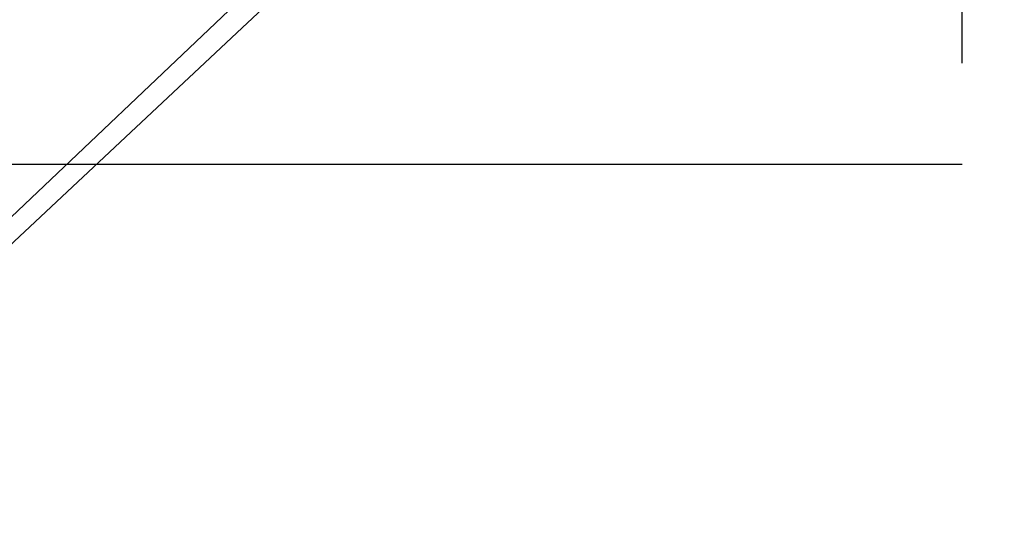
# Model space of a CAD drawing. Header units: millimetres. Extents: x -300186 to 535068, y -28581 to 763298.
# Tile 250 of 256: x 12283 to 33566, y 173097 to 184109. Entities that reach past the tile are written whole.
import ezdxf

# ---------------------------------------------------------------- set-up
doc = ezdxf.new("R2010")
doc.units = ezdxf.units.MM
doc.header["$LTSCALE"] = 10
doc.layers.add('netisk', color=30, linetype='Continuous', plot=False)
doc.layers.add('popisky', color=6, linetype='Continuous')
doc.layers.add('tenka', color=6, linetype='Continuous', lineweight=9)
doc.layers.add('text', color=6, linetype='Continuous', lineweight=9)
doc.styles.add('laplan N', font='txt')

# ---------------------------------------------------------------- blocks, each defined once
blk = doc.blocks.new('slepak')
at = {"layer": 'text', "color": 252, "insert": (43549, 108534), "char_height": 300, "attachment_point": 1, "style": 'laplan N'}
blk.add_mtext_dynamic_manual_height_columns('NEZAMĚŘENÁ ČÁST\\P\\pi-900,l1200,t1200;-^INEOVĚŘENO', width=5545.82, gutter_width=500, heights=[0], dxfattribs=at)
blk = doc.blocks.new('podklad')
at = {"layer": 'netisk', "color": 252}
for p, q in [((157642, 444825), (157642, 474746)), ((120716, 442642), (157642, 442642))]:
    blk.add_line(p, q, dxfattribs=at)
at = {"layer": 'tenka', "color": 252}
for p, q in [((134782, 439317), (148048, 451900)), ((147984, 451130), (135120, 439073))]:
    blk.add_line(p, q, dxfattribs=at)

msp = doc.modelspace()

# ---------------------------------------------------------------- block references
msp.add_blockref('slepak', (-294435.48, 65911.631))

# ---------------------------------------------------------------- next in the draw order: block references
at = {"layer": 'popisky', "lineweight": -3}
msp.add_blockref('podklad', (-124985.783, -261654.613), dxfattribs=at)

doc.saveas('drawing.dxf')
